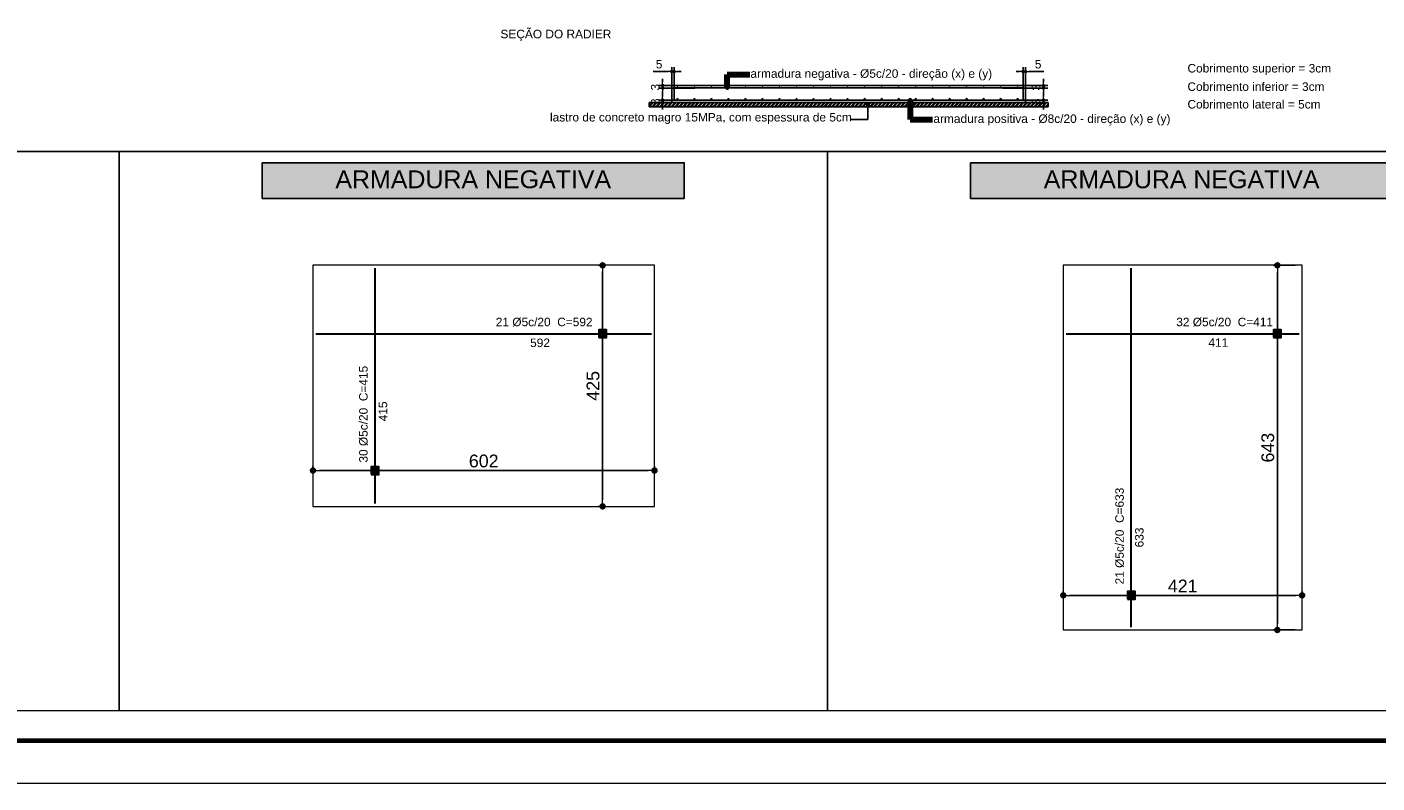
# Model space of a CAD drawing. Header units: millimetres. Extents: x 83 to 471, y -739 to 93.
# Tile 155 of 185: x 111 to 143, y -84 to -66. Entities that reach past the tile are written whole.
import ezdxf
from ezdxf.enums import TextEntityAlignment as Align

# ---------------------------------------------------------------- set-up
doc = ezdxf.new("R2010")
doc.units = ezdxf.units.MM
for name, color, linetype, lineweight in [('.', 7, 'Continuous', 5), ('__MAGNUS.Cota', 30, 'Continuous', 9), ('__MAGNUS.Margem', 7, 'Continuous', 70), ('__MAGNUS.Selo', 7, 'Continuous', 30), ('CORTE_COTAS_DAS_PLANTAS', 7, 'Continuous', 9), ('COTAS', 250, 'Continuous', 5), ('FUN_DES_ARMADURAS', 7, 'Continuous', 0), ('FUN_GEOMETRIA', 7, 'Continuous', 0), ('FUN_TXT_ARMADURAS', 7, 'Continuous', 0), ('PECA_COMPLETA', 7, 'Continuous', 0)]:
    doc.layers.add(name, color=color, linetype=linetype, lineweight=lineweight)
doc.layers.add('Selo', color=7, linetype='Continuous')
doc.styles.add('Arial', font='arial.ttf')
doc.styles.add('Arial Narrow', font='ARIALN.TTF')
doc.dimstyles.new('Copy of UM_75.000000', dxfattribs={"dimtxt": 0.3, "dimasz": 0.15, "dimexe": 0.1, "dimexo": 0.3, "dimgap": 0.07, "dimtad": 1, "dimdec": 0, "dimlfac": 75, "dimzin": 0, "dimdsep": 46, "dimtxsty": 'Arial', "dimblk": 'DOT', "dimcen": 0.09, "dimdle": 0.1, "dimclrd": 30, "dimclre": 30, "dimclrt": 7, "dimadec": 1, "dimazin": 2, "dimtfac": 1, "dimtdec": 0, "dimtofl": 0, "dimtmove": 0, "dimatfit": 3, "dimldrblk": 'DOT', "dimfxl": 1, "dimtolj": 1, "dimarcsym": 0})

# ---------------------------------------------------------------- blocks, each defined once
blk = doc.blocks.new('*U1862')
at = {"layer": '__MAGNUS.Margem', "linetype": 'Continuous'}
blk.add_line((-980.92, -2.28), (173.08, -2.28), dxfattribs=at)
at = {"layer": '__MAGNUS.Margem', "lineweight": 9}
blk.add_line((-1005.92, -12.28), (183.08, -12.28), dxfattribs=at)
at = {"layer": '__MAGNUS.Selo', "style": 'Arial Narrow', "width": 1}
for tag, height, p in [('PROPRIETÁRIO', 3.4, (17.21, 48.91)), ('EDIFICAÇÃORESIDENCIAL', 3.4, (17.21, 40.61)), ('ESTRUTURAL', 3.4, (17.8, 20.69)), ('ANTEPROJETO', 2.43, (111.69, 13.5)), ('ARQ01/01', 5.5, (139.44, 9.5)), ('INDICADA', 2.43, (111.53, 8))]:
    blk.add_attdef(tag, text='', height=height, dxfattribs=at).set_placement(p, align=Align.MIDDLE_LEFT)
at = {"layer": '__MAGNUS.Selo', "lineweight": 30, "flags": 104}
for tag, p in [('ENDEREÇODAOBRA', (17.21, 33.54)), ('ENDEREÇODAOBRA', (17.21, 27.87)), ('TÍTULO', (17.21, 10.8))]:
    blk.add_attdef(tag, text='', height=3.4, dxfattribs=at).set_placement(p, align=Align.MIDDLE_LEFT)
blk = doc.blocks.new('hj')
at = {"layer": '.'}
h = blk.add_hatch(color=256, dxfattribs=at)
h.dxf.hatch_style = 1
edge = h.paths.add_edge_path()
edge.add_arc((0, 0), 0.00884, 0, 360)
blk.add_circle((0, 0), 0.00884)
blk = doc.blocks.new('*U674')
at = {"xscale": 0.584102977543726, "yscale": 0.584102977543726, "zscale": 0.584102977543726}
blk.add_blockref('hj', (0, 0), dxfattribs=at)
blk = doc.blocks.new('*U673')
at = {"color": 0, "linetype": 'ByBlock', "lineweight": -2, "transparency": 16777216}
for p in [(0, 0), (0.27, 0), (0.54, 0), (0.81, 0), (1.08, 0), (1.35, 0), (1.62, 0), (1.89, 0), (2.16, 0), (2.43, 0), (2.7, 0), (2.97, 0), (3.24, 0), (3.51, 0), (3.78, 0), (4.05, 0), (4.32, 0), (4.59, 0), (4.86, 0), (5.13, 0), (5.4, 0)]:
    blk.add_blockref('*U674', p, dxfattribs=at)
blk = doc.blocks.new('*U675')
blk.add_blockref('hj', (0, 0))
blk = doc.blocks.new('*U676')
at = {"color": 0, "linetype": 'ByBlock', "lineweight": -2, "transparency": 16777216}
for p in [(0, 0), (0.27, 0), (0.54, 0), (0.81, 0), (1.08, 0), (1.35, 0), (1.62, 0), (1.89, 0), (2.16, 0), (2.43, 0), (2.7, 0), (2.97, 0), (3.24, 0), (3.51, 0), (3.78, 0), (4.05, 0), (4.32, 0), (4.59, 0), (4.86, 0), (5.13, 0), (5.4, 0)]:
    blk.add_blockref('*U675', p, dxfattribs=at)
blk = doc.blocks.new('kjjkjk')
blk.add_line((5.576, 0.234), (0.041, 0.234))
blk.add_lwpolyline([(0, 0), (5.616, 0), (5.616, 0.27), (0, 0.27)], close=True)
blk.add_lwpolyline([(0.365, 0.23), (0.04, 0.23), (0.04, 0.04), (2.808, 0.04), (5.576, 0.04), (5.576, 0.23), (5.251, 0.23)])
for name, p in [('*U673', (0.092, 0.24)), ('*U676', (0.092, 0.055))]:
    blk.add_blockref(name, p)
blk = doc.blocks.new('_DOT')
at = {"layer": '__MAGNUS.Cota', "linetype": 'ByBlock'}
blk.add_line((-0.5, 0), (-1, 0), dxfattribs=at)
at = {"layer": '__MAGNUS.Cota', "linetype": 'ByBlock', "const_width": 0.5}
blk.add_lwpolyline([(-0.25, 0, 1), (0.25, 0, 1)], format="xyb", close=True, dxfattribs=at)
blk = doc.blocks.new('*D679')
at = {"layer": 'COTAS', "color": 30, "lineweight": -2}
for p, q in [((124.647, -72.094), (124.552, -72.094)), ((124.652, -72.244), (124.652, -77.614)), ((124.647, -77.764), (124.552, -77.764))]:
    blk.add_line(p, q, dxfattribs=at)
at = {"layer": 'Defpoints', "color": 0}
for p in [(124.947, -72.094), (124.652, -77.764), (124.947, -77.764)]:
    blk.add_point(p, dxfattribs=at)
at = {"layer": 'COTAS', "color": 30, "linetype": 'ByBlock', "lineweight": -2, "xscale": 0.15, "yscale": 0.15, "zscale": 0.15}
for p, rotation in [((124.652, -72.094), 90), ((124.652, -77.764), 270)]:
    blk.add_blockref('_DOT', p, dxfattribs=dict(at, rotation=rotation))
at = {"layer": 'COTAS', "color": 7, "insert": (124.428, -74.929), "char_height": 0.3, "attachment_point": 5, "rotation": 90, "style": 'Arial'}
blk.add_mtext('\\A1;425', dxfattribs=at)
blk = doc.blocks.new('*D680')
at = {"layer": 'COTAS', "color": 30, "lineweight": -2}
for p, q in [((117.842, -76.91), (117.842, -76.821)), ((117.992, -76.921), (125.723, -76.921)), ((125.873, -76.91), (125.873, -76.821))]:
    blk.add_line(p, q, dxfattribs=at)
at = {"layer": 'Defpoints', "color": 0}
for p in [(125.873, -76.921), (117.842, -77.21), (125.873, -77.21)]:
    blk.add_point(p, dxfattribs=at)
at = {"layer": 'COTAS', "color": 30, "linetype": 'ByBlock', "lineweight": -2, "xscale": 0.15, "yscale": 0.15, "zscale": 0.15, "rotation": 180}
blk.add_blockref('_DOT', (117.842, -76.921), dxfattribs=at)
at = {"layer": 'COTAS', "color": 30, "linetype": 'ByBlock', "lineweight": -2, "xscale": 0.15, "yscale": 0.15, "zscale": 0.15}
blk.add_blockref('_DOT', (125.873, -76.921), dxfattribs=at)
at = {"layer": 'COTAS', "color": 7, "insert": (121.857, -76.698), "char_height": 0.3, "attachment_point": 5, "style": 'Arial'}
blk.add_mtext('\\A1;602', dxfattribs=at)
blk = doc.blocks.new('ponto')
at = {"layer": 'COTAS'}
h = blk.add_hatch(color=1, dxfattribs=at)
h.dxf.hatch_style = 1
h.paths.add_polyline_path([(-0.075, -0.075), (0.075, -0.075), (0.075, 0.075), (-0.075, 0.075)])
at = {"layer": 'COTAS', "color": 1, "lineweight": 30}
blk.add_lwpolyline([(-0.075, -0.075), (0.075, -0.075), (0.075, 0.075), (-0.075, 0.075)], close=True, dxfattribs=at)
blk = doc.blocks.new('*D682')
at = {"color": 30, "lineweight": -2}
for p, q in [((2.645, 8.578), (2.126, 8.578)), ((2.226, 8.428), (2.226, 0.15)), ((2.645, 0), (2.126, 0))]:
    blk.add_line(p, q, dxfattribs=at)
at = {"layer": 'Defpoints', "color": 0}
for p in [(2.945, 8.578), (2.226, 0), (2.945, 0)]:
    blk.add_point(p, dxfattribs=at)
at = {"color": 30, "linetype": 'ByBlock', "lineweight": -2, "xscale": 0.15, "yscale": 0.15, "zscale": 0.15}
for p, rotation in [((2.226, 8.578), 90), ((2.226, 0), 270)]:
    blk.add_blockref('_DOT', p, dxfattribs=dict(at, rotation=rotation))
at = {"color": 7, "insert": (2.002, 4.289), "char_height": 0.3, "attachment_point": 5, "rotation": 90, "style": 'Arial'}
blk.add_mtext('\\A1;643', dxfattribs=at)
blk = doc.blocks.new('*D683')
at = {"color": 30, "lineweight": -2}
for p, q in [((-2.808, 0.791), (-2.808, 0.914)), ((-2.658, 0.814), (2.658, 0.814)), ((2.808, 0.791), (2.808, 0.914))]:
    blk.add_line(p, q, dxfattribs=at)
at = {"layer": 'Defpoints', "color": 0}
for p in [(2.808, 0.814), (-2.808, 0.491), (2.808, 0.491)]:
    blk.add_point(p, dxfattribs=at)
at = {"color": 30, "linetype": 'ByBlock', "lineweight": -2, "xscale": 0.15, "yscale": 0.15, "zscale": 0.15, "rotation": 180}
blk.add_blockref('_DOT', (-2.808, 0.814), dxfattribs=at)
at = {"color": 30, "linetype": 'ByBlock', "lineweight": -2, "xscale": 0.15, "yscale": 0.15, "zscale": 0.15}
blk.add_blockref('_DOT', (2.808, 0.814), dxfattribs=at)
at = {"color": 7, "insert": (0, 1.035), "char_height": 0.3, "attachment_point": 5, "style": 'Arial'}
blk.add_mtext('\\A1;421', dxfattribs=at)
blk = doc.blocks.new('*D684')
at = {"layer": 'COTAS', "color": 30, "lineweight": -2}
for p, q in [((126.336, -68.206), (125.964, -68.206)), ((126.064, -68.126), (126.064, -68.046)), ((126.336, -68.266), (125.964, -68.266)), ((126.064, -68.346), (126.064, -68.426))]:
    blk.add_line(p, q, dxfattribs=at)
at = {"layer": 'Defpoints', "color": 0}
for p in [(126.336, -68.206), (126.064, -68.266), (126.336, -68.266)]:
    blk.add_point(p, dxfattribs=at)
at = {"layer": 'COTAS', "color": 30, "linetype": 'ByBlock', "lineweight": -2, "xscale": 0.08, "yscale": 0.08, "zscale": 0.08}
for p, rotation in [((126.064, -68.206), 270), ((126.064, -68.266), 90)]:
    blk.add_blockref('_DOT', p, dxfattribs=dict(at, rotation=rotation))
at = {"layer": 'COTAS', "color": 7, "insert": (125.892, -68.246), "char_height": 0.2, "attachment_point": 5, "rotation": 90, "style": 'Arial'}
blk.add_mtext('\\A1;\\A1;3', dxfattribs=at)
blk = doc.blocks.new('*D685')
at = {"layer": 'COTAS', "color": 30, "lineweight": -2}
for p, q in [((126.336, -67.866), (125.964, -67.866)), ((126.336, -67.925), (125.964, -67.925)), ((126.064, -67.786), (126.064, -67.706)), ((126.064, -68.005), (126.064, -68.085))]:
    blk.add_line(p, q, dxfattribs=at)
at = {"layer": 'Defpoints', "color": 0}
for p in [(126.064, -67.925), (126.336, -67.866), (126.336, -67.925)]:
    blk.add_point(p, dxfattribs=at)
at = {"layer": 'COTAS', "color": 30, "linetype": 'ByBlock', "lineweight": -2, "xscale": 0.08, "yscale": 0.08, "zscale": 0.08}
for p, rotation in [((126.064, -67.866), 270), ((126.064, -67.925), 90)]:
    blk.add_blockref('_DOT', p, dxfattribs=dict(at, rotation=rotation))
at = {"layer": 'COTAS', "color": 7, "insert": (125.892, -67.905), "char_height": 0.2, "attachment_point": 5, "rotation": 90, "style": 'Arial'}
blk.add_mtext('\\A1;\\A1;3', dxfattribs=at)
blk = doc.blocks.new('*D686')
at = {"layer": 'COTAS', "color": 30, "lineweight": -2}
for p, q in [((126.197, -67.535), (125.844, -67.535)), ((126.277, -67.866), (126.277, -67.435)), ((126.336, -67.925), (126.336, -67.435)), ((126.416, -67.535), (126.496, -67.535))]:
    blk.add_line(p, q, dxfattribs=at)
at = {"layer": 'Defpoints', "color": 0}
for p in [(126.277, -67.535), (126.277, -67.866), (126.336, -67.925)]:
    blk.add_point(p, dxfattribs=at)
at = {"layer": 'COTAS', "color": 30, "linetype": 'ByBlock', "lineweight": -2, "xscale": 0.08, "yscale": 0.08, "zscale": 0.08}
blk.add_blockref('_DOT', (126.277, -67.535), dxfattribs=at)
at = {"layer": 'COTAS', "color": 30, "linetype": 'ByBlock', "lineweight": -2, "xscale": 0.08, "yscale": 0.08, "zscale": 0.08, "rotation": 180}
blk.add_blockref('_DOT', (126.336, -67.535), dxfattribs=at)
at = {"layer": 'COTAS', "color": 7, "insert": (125.981, -67.364), "char_height": 0.2, "attachment_point": 5, "style": 'Arial'}
blk.add_mtext('\\A1;\\A1;5', dxfattribs=at)
blk = doc.blocks.new('DOT')
at = {"color": 0, "linetype": 'ByBlock'}
blk.add_line((-0.5, 0), (-1, 0), dxfattribs=at)
at = {"color": 0, "linetype": 'ByBlock', "const_width": 0.5}
blk.add_lwpolyline([(-0.25, 0, 1), (0.25, 0, 1)], format="xyb", close=True, dxfattribs=at)
blk = doc.blocks.new('*D687')
at = {"layer": 'COTAS', "color": 30, "lineweight": -2}
for p, q in [((134.539, -68.206), (135.119, -68.206)), ((135.019, -68.126), (135.019, -68.046)), ((134.539, -68.266), (135.119, -68.266)), ((135.019, -68.346), (135.019, -68.426))]:
    blk.add_line(p, q, dxfattribs=at)
at = {"layer": 'Defpoints', "color": 0}
for p in [(134.539, -68.206), (134.539, -68.266), (135.019, -68.266)]:
    blk.add_point(p, dxfattribs=at)
at = {"layer": 'COTAS', "color": 30, "linetype": 'ByBlock', "lineweight": -2, "xscale": 0.08, "yscale": 0.08, "zscale": 0.08}
for p, rotation in [((135.019, -68.206), 270), ((135.019, -68.266), 90)]:
    blk.add_blockref('_DOT', p, dxfattribs=dict(at, rotation=rotation))
at = {"layer": 'COTAS', "color": 7, "insert": (134.846, -68.246), "char_height": 0.2, "attachment_point": 5, "rotation": 90, "style": 'Arial'}
blk.add_mtext('\\A1;\\A1;3', dxfattribs=at)
blk = doc.blocks.new('*D688')
at = {"layer": 'COTAS', "color": 30, "lineweight": -2}
for p, q in [((134.539, -67.866), (135.119, -67.866)), ((134.539, -67.925), (135.119, -67.925)), ((135.019, -67.786), (135.019, -67.706)), ((135.019, -68.005), (135.019, -68.085))]:
    blk.add_line(p, q, dxfattribs=at)
at = {"layer": 'Defpoints', "color": 0}
for p in [(134.539, -67.866), (134.539, -67.925), (135.019, -67.925)]:
    blk.add_point(p, dxfattribs=at)
at = {"layer": 'COTAS', "color": 30, "linetype": 'ByBlock', "lineweight": -2, "xscale": 0.08, "yscale": 0.08, "zscale": 0.08}
for p, rotation in [((135.019, -67.866), 270), ((135.019, -67.925), 90)]:
    blk.add_blockref('_DOT', p, dxfattribs=dict(at, rotation=rotation))
at = {"layer": 'COTAS', "color": 7, "insert": (134.846, -67.905), "char_height": 0.2, "attachment_point": 5, "rotation": 90, "style": 'Arial'}
blk.add_mtext('\\A1;\\A1;3', dxfattribs=at)
blk = doc.blocks.new('*D689')
at = {"layer": 'COTAS', "color": 30, "lineweight": -2}
for p, q in [((134.459, -67.535), (134.379, -67.535)), ((134.539, -67.925), (134.539, -67.435)), ((134.598, -67.866), (134.598, -67.435)), ((134.678, -67.535), (135.031, -67.535))]:
    blk.add_line(p, q, dxfattribs=at)
at = {"layer": 'Defpoints', "color": 0}
for p in [(134.598, -67.535), (134.539, -67.925), (134.598, -67.866)]:
    blk.add_point(p, dxfattribs=at)
at = {"layer": 'COTAS', "color": 30, "linetype": 'ByBlock', "lineweight": -2, "xscale": 0.08, "yscale": 0.08, "zscale": 0.08}
blk.add_blockref('_DOT', (134.539, -67.535), dxfattribs=at)
at = {"layer": 'COTAS', "color": 30, "linetype": 'ByBlock', "lineweight": -2, "xscale": 0.08, "yscale": 0.08, "zscale": 0.08, "rotation": 180}
blk.add_blockref('_DOT', (134.598, -67.535), dxfattribs=at)
at = {"layer": 'COTAS', "color": 7, "insert": (134.894, -67.364), "char_height": 0.2, "attachment_point": 5, "style": 'Arial'}
blk.add_mtext('\\A1;\\A1;5', dxfattribs=at)
blk = doc.blocks.new('HGFHFGHGF')
at = {"layer": 'FUN_DES_ARMADURAS', "lineweight": 30}
for points in [[(-1.21, 0.068), (-1.21, 8.51)], [(-2.74, 6.97), (2.74, 6.97)]]:
    blk.add_lwpolyline(points, dxfattribs=at)
at = {"layer": 'COTAS', "xscale": 1.2, "yscale": 1.2, "zscale": 1.2}
for p in [(2.226, 6.97), (-1.21, 0.814)]:
    blk.add_blockref('ponto', p, dxfattribs=at)
at = {"layer": 'FUN_TXT_ARMADURAS', "style": 'Arial'}
blk.add_text('32 %%c5c/20  C=411', height=0.2, dxfattribs=at).set_placement((-0.151, 7.145))
blk.add_text('411', height=0.2, dxfattribs=at).set_placement((0.838, 6.661), align=Align.CENTER)
blk.add_text('21 %%c5c/20  C=633', height=0.2, rotation=90, dxfattribs=at).set_placement((-1.385, 1.072))
blk.add_text('633', height=0.2, rotation=90, dxfattribs=at).set_placement((-0.921, 2.176), align=Align.CENTER)
dim = blk.add_linear_dim(base=(2.226, 0), p1=(2.945, 8.578), p2=(2.945, 0), angle=90, dimstyle='Copy of UM_75.000000')
dim.commit()
dim.dimension.update_dxf_attribs({"geometry": '*D682', "text_midpoint": (2.002, 4.289)})
dim = blk.add_linear_dim(base=(2.808, 0.814), p1=(-2.808, 0.491), p2=(2.808, 0.491), dimstyle='Copy of UM_75.000000')
dim.commit()
dim.dimension.update_dxf_attribs({"geometry": '*D683', "text_midpoint": (0, 1.035)})

msp = doc.modelspace()

# ---------------------------------------------------------------- hatches: boundary and pattern name
at = {"layer": '.', "lineweight": 0}
h = msp.add_hatch(dxfattribs=at)
h.set_pattern_fill('STEEL', color=256, scale=0.02)
h.set_pattern_definition([(45, (25.5711, -0.073963), (-0.04490128, 0.04490128), []), (45, (25.5711, -0.042213), (-0.04490128, 0.04490128), [])])
h.paths.add_polyline_path([(125.74748, -68.36337), (135.12678, -68.36337), (135.12678, -68.26559), (125.74748, -68.26559), (125.74748, -68.36337)], is_closed=False)
at = {"layer": 'Selo', "true_color": 0xecffb3}
h = msp.add_hatch(color=61, dxfattribs=at)
h.dxf.hatch_style = 1
h.paths.add_polyline_path([(116.64902, -70.52041), (126.57234, -70.52041), (126.57234, -69.68239), (116.64902, -69.68239)])
h = msp.add_hatch(color=61, dxfattribs=at)
h.dxf.hatch_style = 1
h.paths.add_polyline_path([(133.30643, -70.52041), (143.22974, -70.52041), (143.22974, -69.68239), (133.30643, -69.68239)])

# ---------------------------------------------------------------- linework, layer by layer
for p, q in [((126.27703, -68.26559), (125.74748, -68.26559)), ((125.74748, -68.26559), (125.74748, -68.36337)), ((125.74748, -68.36337), (130.43713, -68.36337)), ((135.12678, -68.36337), (130.43713, -68.36337)), ((134.59723, -68.26559), (135.12678, -68.26559)), ((135.12678, -68.26559), (135.12678, -68.36337)), ((96.62457, -69.42029), (163.25419, -69.42029)), ((113.28198, -69.42029), (113.28198, -82.57618)), ((129.93938, -69.42029), (129.93938, -82.57618))]:
    msp.add_line(p, q)
at = {"layer": 'FUN_DES_ARMADURAS', "lineweight": 30}
for points in [[(119.30244, -77.69585), (119.30244, -72.16175)], [(117.9098, -73.7017), (125.80508, -73.7017)]]:
    msp.add_lwpolyline(points, dxfattribs=at)
at = {"layer": 'FUN_GEOMETRIA'}
for points in [[(125.87278, -77.76355), (125.87278, -72.09405), (117.8421, -72.09405), (117.8421, -77.76355)], [(141.10073, -72.09405), (135.48459, -72.09405), (135.48459, -80.67167), (141.10073, -80.67167)]]:
    msp.add_lwpolyline(points, close=True, dxfattribs=at)
at = {"layer": 'PECA_COMPLETA'}
msp.add_lwpolyline([(194.51797, -82.57618), (96.62457, -82.57618), (96.62457, -1.236), (194.51797, -1.236)], close=True, dxfattribs=at)
at = {"layer": 'Selo'}
for points in [[(116.64902, -70.52041), (126.57234, -70.52041), (126.57234, -69.68239), (116.64902, -69.68239)], [(133.30643, -70.52041), (143.22974, -70.52041), (143.22974, -69.68239), (133.30643, -69.68239)]]:
    msp.add_lwpolyline(points, close=True, dxfattribs=at)

# ---------------------------------------------------------------- block references
at = {"xscale": 1.481481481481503, "yscale": 1.481481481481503, "zscale": 1.481481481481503}
msp.add_blockref('kjjkjk', (126.27703, -68.26559), dxfattribs=at)
msp.add_blockref('HGFHFGHGF', (138.29266, -80.67167))
at = {"layer": '__MAGNUS.Selo', "color": 7, "true_color": 0xffffff, "xscale": 0.0999999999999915, "yscale": 0.0999999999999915, "zscale": 0.0999999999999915}
msp.add_blockref('*U1862', (194.62889, -83.04301), dxfattribs=at)
at = {"layer": 'COTAS', "xscale": 1.2, "yscale": 1.2, "zscale": 1.2}
for p in [(124.65157, -73.7017), (119.30244, -76.92104)]:
    msp.add_blockref('ponto', p, dxfattribs=at)

# ---------------------------------------------------------------- texts
at = {"layer": 'CORTE_COTAS_DAS_PLANTAS', "style": 'Arial'}
for s, p in [('SEÇÃO DO RADIER', (122.2514, -66.75321)), ('armadura negativa - %%C5c/20 - direção (x) e (y) ', (128.12922, -67.68244)), ('Cobrimento superior = 3cm', (138.40546, -67.55806)), ('Cobrimento inferior = 3cm', (138.40546, -67.9905)), ('Cobrimento lateral = 5cm', (138.40546, -68.4051)), ('lastro de concreto magro 15MPa, com espessura de 5cm', (123.41536, -68.71022)), ('armadura positiva - %%C8c/20 - direção (x) e (y) ', (132.43135, -68.74437))]:
    msp.add_text(s, height=0.2, dxfattribs=at).set_placement(p)
at = {"layer": 'FUN_TXT_ARMADURAS', "style": 'Arial'}
msp.add_text('21 %%c5c/20  C=592', height=0.2, dxfattribs=at).set_placement((122.14111, -73.5267))
msp.add_text('592', height=0.2, dxfattribs=at).set_placement((123.18125, -74.01633), align=Align.CENTER)
msp.add_text('30 %%c5c/20  C=415', height=0.2, rotation=90, dxfattribs=at).set_placement((119.12744, -76.73373))
msp.add_text('415', height=0.2, rotation=90, dxfattribs=at).set_placement((119.58679, -75.52962), align=Align.CENTER)
at = {"layer": 'Selo', "style": 'Arial'}
for p in [(121.61068, -70.28049), (138.26809, -70.28049)]:
    msp.add_text('ARMADURA NEGATIVA', height=0.4197748, dxfattribs=at).set_placement(p, align=Align.CENTER)

# ---------------------------------------------------------------- dimensions: what is measured, and where the dimension line sits
at = {"layer": 'COTAS'}
dim = msp.add_linear_dim(base=(126.27703, -67.53528), p1=(126.33628, -67.92485), p2=(126.27703, -67.86559), text='\\A1;5', dimstyle='Copy of UM_75.000000', override={"dimtxt": 0.2, "dimasz": 0.08, "dimexo": 0, "dimtxsty": 'Arial', "dimldrblk": 'DOT'}, dxfattribs=at)
dim.commit()
dim.dimension.update_dxf_attribs({"geometry": '*D686', "text_midpoint": (125.98072, -67.36358)})
dim = msp.add_linear_dim(base=(134.59807, -67.53528), p1=(134.53881, -67.92485), p2=(134.59807, -67.86559), angle=180, text='\\A1;5', dimstyle='Copy of UM_75.000000', override={"dimtxt": 0.2, "dimasz": 0.08, "dimexo": 0, "dimtxsty": 'Arial', "dimldrblk": 'DOT'}, dxfattribs=at)
dim.commit()
dim.dimension.update_dxf_attribs({"geometry": '*D689', "text_midpoint": (134.89437, -67.36358)})
for base, p1, p2, picture, middle in [((126.06374, -67.92485), (126.33628, -67.86559), (126.33628, -67.92485), '*D685', (126.06374, -67.90485)), ((135.01863, -67.92485), (134.53881, -67.86559), (134.53881, -67.92485), '*D688', (135.01863, -67.90485)), ((126.06374, -68.26559), (126.33628, -68.20633), (126.33628, -68.26559), '*D684', (126.06374, -68.24559)), ((135.01863, -68.26559), (134.53881, -68.20633), (134.53881, -68.26559), '*D687', (135.01863, -68.24559))]:
    dim = msp.add_linear_dim(base=base, p1=p1, p2=p2, angle=90, text='\\A1;3', dimstyle='Copy of UM_75.000000', override={"dimtxt": 0.2, "dimasz": 0.08, "dimexo": 0, "dimtxsty": 'Arial'}, dxfattribs=at)
    dim.commit()
    dim.dimension.update_dxf_attribs({"geometry": picture, "text_midpoint": middle, "dimtype": 160})
dim = msp.add_linear_dim(base=(124.65157, -77.76355), p1=(124.94743, -72.09405), p2=(124.94743, -77.76355), angle=90, dimstyle='Copy of UM_75.000000', dxfattribs=at)
dim.commit()
dim.dimension.update_dxf_attribs({"geometry": '*D679', "text_midpoint": (124.4284, -74.9288)})
dim = msp.add_linear_dim(base=(125.87278, -76.92104), p1=(117.8421, -77.20996), p2=(125.87278, -77.20996), dimstyle='Copy of UM_75.000000', dxfattribs=at)
dim.commit()
dim.dimension.update_dxf_attribs({"geometry": '*D680', "text_midpoint": (121.85744, -76.69786)})

# ---------------------------------------------------------------- leaders
for points, override in [([(127.58303, -67.91844), (127.58303, -67.60139), (128.11052, -67.60139)], {"dimscale": 1, "dimtxt": 0.3, "dimasz": 0.1, "dimgap": 0.07, "dimtad": 0, "dimtxsty": 'Arial', "dimclrd": 30, "dimlwd": 65534}), ([(131.88516, -68.20633), (131.88516, -68.66332), (132.41265, -68.66332)], {"dimscale": 1, "dimtxt": 0.3, "dimasz": 0.1, "dimgap": 0.07, "dimtad": 0, "dimtxsty": 'Arial', "dimclrd": 30, "dimlwd": 65534}), ([(130.89181, -68.31442), (130.89181, -68.66668), (130.50082, -68.66668)], {"dimasz": 0.1, "dimgap": 0.07, "dimtad": 0})]:
    msp.add_leader(points, dimstyle='Copy of UM_75.000000', override=override, dxfattribs=at)

doc.saveas('drawing.dxf')
